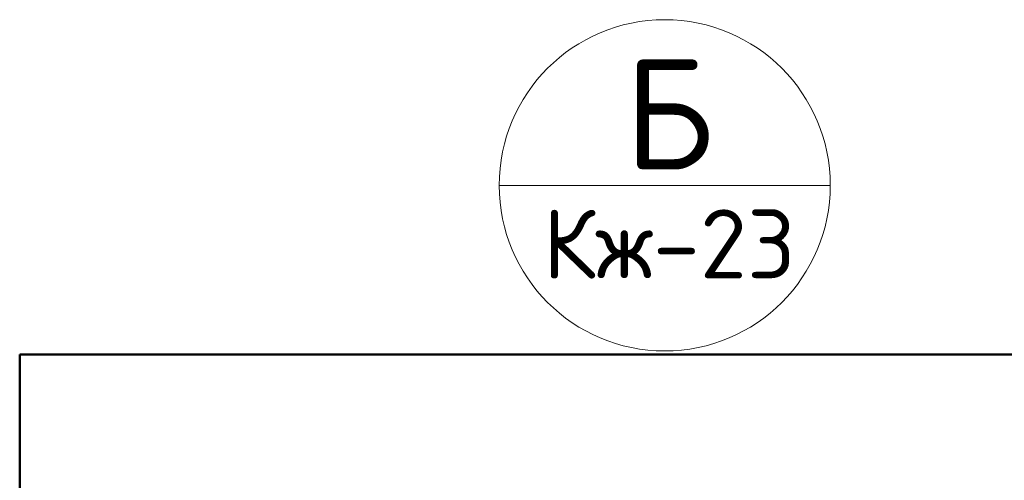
# Model space of a CAD drawing. Header units: millimetres. Extents: x -2995 to 47287, y -2809 to 58122.
# Tile 75 of 143: x 44094 to 44807, y 33827 to 34161. Entities that reach past the tile are written whole.
import ezdxf

# ---------------------------------------------------------------- set-up
doc = ezdxf.new("R2010")
doc.units = ezdxf.units.MM
doc.layers.add('Standard', color=7, linetype='Continuous', lineweight=25)
doc.styles.add('ISOCPEUR', font='ISOCPEUR')

msp = doc.modelspace()

# ---------------------------------------------------------------- linework, layer by layer
at = {"layer": 'Standard', "color": 7, "linetype": 'Continuous', "lineweight": 13, "transparency": 33554687}
msp.add_line((44441.13, 34040.71), (44681.13, 34040.71), dxfattribs=at)
at = {"layer": 'Standard', "color": 7, "linetype": 'Continuous', "lineweight": 50, "transparency": 33554687}
msp.add_lwpolyline([(44093.6, 33918.28), (44093.6, 33185.9), (45049.49, 33185.9), (45049.49, 33918.28), (44093.6, 33918.28)], dxfattribs=at)
at = {"layer": 'Standard', "color": 7, "linetype": 'Continuous', "lineweight": 13, "transparency": 33554687}
msp.add_circle((44561.13, 34040.71), 120, dxfattribs=at)

# ---------------------------------------------------------------- texts
at = {"layer": 'Standard', "color": 7, "linetype": 'Continuous', "lineweight": 13, "transparency": 33554687, "attachment_point": 5, "style": 'ISOCPEUR'}
for s, insert, char_height, width in [('\\A1;{\\fISOCPEUR|i0|b0;\\H80.000000;\\W1.000000;\\C7;Б}\\P', (44564.34, 34092.34), 80, 96), ('\\A1;{\\fISOCPEUR|i0|b0;\\H50.000000;\\W1.000000;\\C7;Кж-23}\\P', (44564.34, 33998.2), 50, 213.75)]:
    msp.add_mtext(s, dxfattribs=dict(at, insert=insert, char_height=char_height, width=width))

doc.saveas('drawing.dxf')
